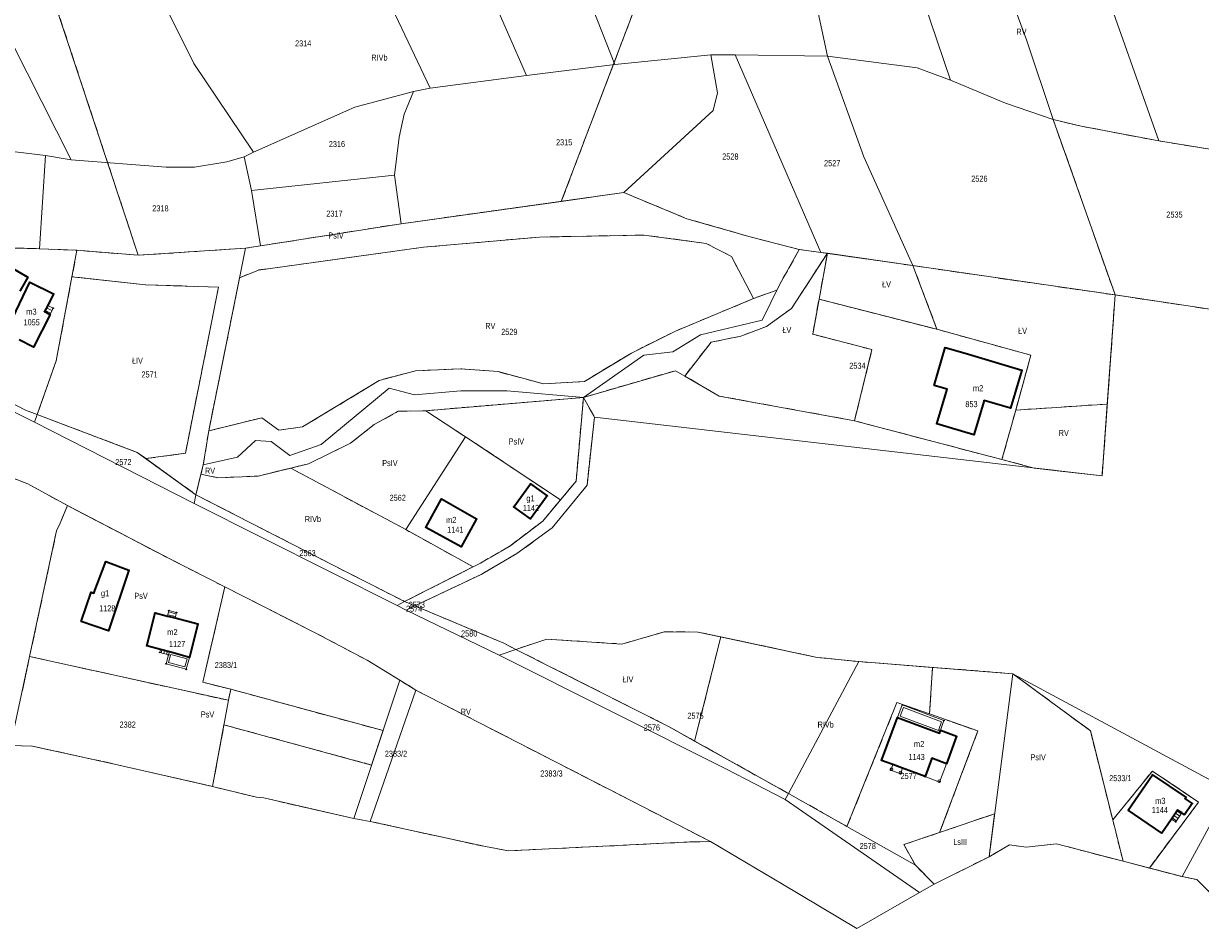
# Model space of a CAD drawing. Header units: metres. Extents: x 7496145 to 7500200, y 5498500 to 5502080.
# Tile 26 of 202: x 7498122 to 7498414, y 5498675 to 5498899. Entities that reach past the tile are written whole.
import ezdxf
from ezdxf.enums import TextEntityAlignment as Align

# ---------------------------------------------------------------- set-up
doc = ezdxf.new("R2010")
doc.units = ezdxf.units.M
doc.header["$MEASUREMENT"] = 0
for name, pattern in [('2.25_0.75', [3, 2.25, -0.75]), ('219-1000', [0]), ('egug-1000', [0])]:
    doc.linetypes.add(name, pattern=pattern)
doc.layers.get('0').update_dxf_attribs({"color": 2, "linetype": 'CONTINUOUS', "lineweight": 5})
for name, color, linetype in [('209-oznaczenie konturu klasyfikacyjnego', 7, 'CONTINUOUS'), ('211-numer działki ewidencyjnej', 7, 'CONTINUOUS'), ('217-kontur klasyfikacyjny', 7, 'CONTINUOUS'), ('218-kontur użytku gruntowego', 7, 'CONTINUOUS'), ('219-działka ewidencyjna', 7, 'CONTINUOUS'), ('311-podpora', 7, 'CONTINUOUS'), ('312-budynek ewidencyjny', 7, 'CONTINUOUS'), ('312-oznaczenie budynku ewidencyjnego', 7, 'CONTINUOUS'), ('312-oznaczenie budynku ewidencyjnego-Atr117', 7, 'CONTINUOUS'), ('352-schody', 7, 'CONTINUOUS'), ('inny obiekt trwale związany z budynkiem (powierzchnia)', 7, 'CONTINUOUS'), ('Punkt budynku', 7, 'CONTINUOUS'), ('taras', 7, 'CONTINUOUS')]:
    doc.layers.add(name, color=color, linetype=linetype)
doc.styles.get("Standard").update_dxf_attribs({"font": 'Working1250', "width": 0.75})

# ---------------------------------------------------------------- blocks, each defined once
blk = doc.blocks.new('PUNKTBUD')
at = {"color": 0}
blk.add_circle((0, 0), 0.09, dxfattribs=at)
blk = doc.blocks.new('311')
at = {"color": 0, "linetype": 'Continuous', "lineweight": 0}
blk.add_circle((0, 0), 0.35, dxfattribs=at)

msp = doc.modelspace()

# ---------------------------------------------------------------- linework, layer by layer
at = {"layer": '217-kontur klasyfikacyjny', "color": 3, "linetype": '2.25_0.75', "lineweight": 18, "flags": 128}
for points in [[(7498286.03, 5498935.99), (7498255.18, 5498854.84)], [(7498128.17, 5498908.73), (7498150.35, 5498841.46)], [(7498377.05, 5498875.1), (7498392.39, 5498831.63)], [(7498383.95, 5498873.48), (7498377.05, 5498875.1)], [(7498403.21, 5498869.81), (7498383.95, 5498873.48)], [(7498426.53, 5498866.04), (7498403.21, 5498869.81)], [(7498270.65, 5498857), (7498255.18, 5498854.84)], [(7498286.29, 5498850.54), (7498270.65, 5498857)], [(7498255.18, 5498854.84), (7498215.51, 5498849.3)], [(7498301.95, 5498846.04), (7498286.29, 5498850.54)], [(7498215.51, 5498849.3), (7498180.65, 5498843.8)], [(7498249.77, 5498845.99), (7498221.03, 5498843.45)], [(7498275.64, 5498846.48), (7498249.77, 5498845.99)], [(7498291.09, 5498844.41), (7498275.64, 5498846.48)], [(7498297.3, 5498841.17), (7498291.09, 5498844.41)], [(7498314.13, 5498842.89), (7498301.95, 5498846.04)], [(7498107.85, 5498843.61), (7498125.86, 5498843.1)], [(7498125.86, 5498843.1), (7498135.17, 5498842.71)], [(7498135.17, 5498842.71), (7498133.95, 5498836.15)], [(7498150.35, 5498841.46), (7498135.17, 5498842.71)], [(7498176.95, 5498843.23), (7498150.35, 5498841.46)], [(7498180.65, 5498843.8), (7498176.95, 5498843.23)], [(7498221.03, 5498843.45), (7498180.15, 5498837.82)], [(7498302.82, 5498830.75), (7498297.3, 5498841.17)], [(7498314.13, 5498842.89), (7498309.25, 5498834.18)], [(7498312.22, 5498828.31), (7498321.1, 5498841.96)], [(7498319.44, 5498842.2), (7498314.13, 5498842.89)], [(7498319.03, 5498830.6), (7498321.1, 5498841.96)], [(7498321.1, 5498841.96), (7498319.44, 5498842.2)], [(7498342.3, 5498838.9), (7498321.1, 5498841.96)], [(7498348.24, 5498823.13), (7498342.3, 5498838.9)], [(7498392.39, 5498831.63), (7498342.3, 5498838.9)], [(7498133.95, 5498836.15), (7498130.06, 5498815.33)], [(7498152.18, 5498834.18), (7498133.95, 5498836.15)], [(7498175.48, 5498835.92), (7498167.83, 5498797.95)], [(7498180.15, 5498837.82), (7498175.48, 5498835.92)], [(7498170.25, 5498833.54), (7498152.18, 5498834.18)], [(7498162.04, 5498792.41), (7498170.25, 5498833.54)], [(7498308.59, 5498832.84), (7498302.82, 5498830.75)], [(7498309.25, 5498834.18), (7498308.59, 5498832.84)], [(7498302.82, 5498830.75), (7498283.43, 5498822.68)], [(7498317.45, 5498821.88), (7498319.03, 5498830.6)], [(7498319.03, 5498830.6), (7498348.24, 5498823.13)], [(7498392.39, 5498831.63), (7498390.44, 5498804.6)], [(7498426.35, 5498826.51), (7498392.39, 5498831.63)], [(7498306, 5498823.83), (7498312.22, 5498828.31)], [(7498299.62, 5498821.42), (7498306, 5498823.83)], [(7498283.43, 5498822.68), (7498272.54, 5498817.24)], [(7498292.29, 5498819.91), (7498299.62, 5498821.42)], [(7498332.13, 5498818.09), (7498317.45, 5498821.88)], [(7498348.24, 5498823.13), (7498371.52, 5498816.7)], [(7498285.75, 5498811.54), (7498292.29, 5498819.91)], [(7498327.81, 5498800.45), (7498332.13, 5498818.09)], [(7498130.06, 5498815.33), (7498125.36, 5498801.99)], [(7498272.54, 5498817.24), (7498260.9, 5498810.17)], [(7498371.52, 5498816.7), (7498367.75, 5498803.1)], [(7498219.08, 5498812.84), (7498210.05, 5498810.45)], [(7498230.25, 5498813.36), (7498219.08, 5498812.84)], [(7498239.52, 5498812.63), (7498230.25, 5498813.36)], [(7498250.73, 5498809.61), (7498239.52, 5498812.63)], [(7498260.64, 5498806.25), (7498283.45, 5498812.87)], [(7498283.45, 5498812.87), (7498285.75, 5498811.54)], [(7498210.05, 5498810.45), (7498191.09, 5498798.93)], [(7498260.9, 5498810.17), (7498250.73, 5498809.61)], [(7498294.28, 5498806.59), (7498285.75, 5498811.54)], [(7498221.63, 5498802.95), (7498260.64, 5498806.25)], [(7498258.85, 5498785.52), (7498260.64, 5498806.25)], [(7498260.64, 5498806.25), (7498263.39, 5498801.34)], [(7498327.81, 5498800.45), (7498294.28, 5498806.59)], [(7498367.75, 5498803.1), (7498364.35, 5498790.83)], [(7498367.75, 5498803.1), (7498390.44, 5498804.6)], [(7498390.44, 5498804.6), (7498389.16, 5498786.79)], [(7498125.36, 5498801.99), (7498150.08, 5498792.63)], [(7498181.01, 5498801.21), (7498167.83, 5498797.95)], [(7498185.22, 5498798.1), (7498181.01, 5498801.21)], [(7498208.82, 5498799.49), (7498214.77, 5498802.81)], [(7498214.77, 5498802.81), (7498221.63, 5498802.95)], [(7498221.63, 5498802.95), (7498231.46, 5498796.44)], [(7498263.39, 5498801.34), (7498261.58, 5498784.5)], [(7498364.35, 5498790.83), (7498327.81, 5498800.45)], [(7498167.83, 5498797.95), (7498166.45, 5498789.5)], [(7498191.09, 5498798.93), (7498185.22, 5498798.1)], [(7498202.96, 5498794.92), (7498208.82, 5498799.49)], [(7498192.54, 5498789.82), (7498202.96, 5498794.92)], [(7498231.46, 5498796.44), (7498254.98, 5498780.89)], [(7498150.08, 5498792.63), (7498152.23, 5498791.08)], [(7498152.23, 5498791.08), (7498162.04, 5498792.41)], [(7498122.99, 5498784.81), (7498111, 5498789.43)], [(7498152.23, 5498791.08), (7498164.64, 5498782.12)], [(7498166.45, 5498789.5), (7498165.9, 5498787.25)], [(7498180.11, 5498786.76), (7498188.16, 5498788.74)], [(7498188.16, 5498788.74), (7498192.54, 5498789.82)], [(7498216.62, 5498773.48), (7498188.16, 5498788.74)], [(7498372.31, 5498788.74), (7498364.35, 5498790.83)], [(7498389.16, 5498786.79), (7498372.31, 5498788.74)], [(7498164.64, 5498782.12), (7498165.9, 5498787.25)], [(7498165.9, 5498787.25), (7498170.11, 5498786.32)], [(7498170.11, 5498786.32), (7498180.11, 5498786.76)], [(7498125.53, 5498783.43), (7498122.99, 5498784.81)], [(7498132.81, 5498779.45), (7498125.53, 5498783.43)], [(7498261.58, 5498784.5), (7498252.95, 5498773.93)], [(7498254.98, 5498780.89), (7498258.85, 5498785.52)], [(7498164.64, 5498782.12), (7498202.06, 5498762.9)], [(7498250.56, 5498775.6), (7498254.98, 5498780.89)], [(7498131.03, 5498775.09), (7498132.81, 5498779.45)], [(7498135, 5498778.31), (7498132.81, 5498779.45)], [(7498158.49, 5498766.06), (7498135, 5498778.31)], [(7498130.12, 5498773.14), (7498131.03, 5498775.09)], [(7498242.32, 5498769.32), (7498250.56, 5498775.6)], [(7498252.95, 5498773.93), (7498244.13, 5498767.53)], [(7498123.46, 5498742.02), (7498130.12, 5498773.14)], [(7498233.33, 5498764.26), (7498216.62, 5498773.48)], [(7498235.12, 5498765.16), (7498242.32, 5498769.32)], [(7498171.79, 5498759.3), (7498158.49, 5498766.06)], [(7498233.33, 5498764.26), (7498235.12, 5498765.16)], [(7498244.13, 5498767.53), (7498235.34, 5498762.38)], [(7498202.06, 5498762.9), (7498207.88, 5498759.96)], [(7498216.36, 5498755.67), (7498233.33, 5498764.26)], [(7498235.34, 5498762.38), (7498218.92, 5498754.59)], [(7498207.88, 5498759.96), (7498216.36, 5498755.67)], [(7498166.38, 5498735.63), (7498171.79, 5498759.3)], [(7498194.07, 5498747.98), (7498171.79, 5498759.3)], [(7498218.92, 5498754.59), (7498240.93, 5498745.31)], [(7498207.11, 5498741.1), (7498194.07, 5498747.98)], [(7498270.17, 5498745.12), (7498280.64, 5498748.11)], [(7498280.64, 5498748.11), (7498289.06, 5498748.1)], [(7498289.06, 5498748.1), (7498294.71, 5498746.9)], [(7498240.93, 5498745.31), (7498243.92, 5498743.8)], [(7498243.92, 5498743.8), (7498251.55, 5498746.33)], [(7498251.55, 5498746.33), (7498270.17, 5498745.12)], [(7498288.19, 5498721.08), (7498294.71, 5498746.9)], [(7498294.71, 5498746.9), (7498318.55, 5498741.81)], [(7498121.65, 5498733.57), (7498123.46, 5498742.02)], [(7498130.91, 5498740.38), (7498123.46, 5498742.02)], [(7498243.92, 5498743.8), (7498281.91, 5498724.6)], [(7498172.72, 5498731.17), (7498130.91, 5498740.38)], [(7498215.18, 5498736.19), (7498207.11, 5498741.1)], [(7498318.55, 5498741.81), (7498328.9, 5498740.75)], [(7498328.9, 5498740.75), (7498347.13, 5498739.33)], [(7498346.43, 5498727.78), (7498347.13, 5498739.33)], [(7498347.13, 5498739.33), (7498367.04, 5498737.77)], [(7498219.13, 5498733.69), (7498215.18, 5498736.19)], [(7498367.04, 5498737.77), (7498386.24, 5498723.62)], [(7498173.34, 5498733.9), (7498166.38, 5498735.63)], [(7498173.34, 5498733.9), (7498172.72, 5498731.17)], [(7498211.02, 5498723.67), (7498173.34, 5498733.9)], [(7498272.75, 5498706.14), (7498219.13, 5498733.69)], [(7498325.95, 5498699.9), (7498338.33, 5498730.62)], [(7498338.33, 5498730.62), (7498346.43, 5498727.78)], [(7498346.43, 5498727.78), (7498358.39, 5498723.58)], [(7498168.78, 5498709.8), (7498171.6, 5498725.07)], [(7498171.6, 5498725.07), (7498208.19, 5498715.13)], [(7498281.91, 5498724.6), (7498288.19, 5498721.08)], [(7498208.19, 5498715.13), (7498211.02, 5498723.67)], [(7498358.39, 5498723.58), (7498348.91, 5498698.42)], [(7498386.24, 5498723.62), (7498391.79, 5498701.52)], [(7498118.73, 5498719.98), (7498124.14, 5498719.8)], [(7498124.14, 5498719.8), (7498144.45, 5498715.38)], [(7498288.19, 5498721.08), (7498311.42, 5498708.08)], [(7498144.45, 5498715.38), (7498168.78, 5498709.8)], [(7498391.79, 5498701.52), (7498401.63, 5498713.64)], [(7498401.63, 5498713.64), (7498413.06, 5498705.94)], [(7498168.78, 5498709.8), (7498179.62, 5498707.15)], [(7498179.62, 5498707.15), (7498181.48, 5498706.97)], [(7498181.48, 5498706.97), (7498203.79, 5498701.87)], [(7498311.42, 5498708.08), (7498320.07, 5498703.23)], [(7498292.13, 5498696.16), (7498272.75, 5498706.14)], [(7498413.06, 5498705.94), (7498400.86, 5498689.6)], [(7498203.79, 5498701.87), (7498206.04, 5498701.44)], [(7498206.04, 5498701.44), (7498207.81, 5498701.16)], [(7498207.81, 5498701.16), (7498236.39, 5498694.9)], [(7498320.07, 5498703.23), (7498325.95, 5498699.9)], [(7498362.53, 5498703.05), (7498348.91, 5498698.42)], [(7498361.15, 5498692.41), (7498362.53, 5498703.05)], [(7498394.36, 5498691.29), (7498391.79, 5498701.52)], [(7498348.91, 5498698.42), (7498340.02, 5498695.4)], [(7498242.11, 5498693.86), (7498287.21, 5498696.06)], [(7498287.21, 5498696.06), (7498292.13, 5498696.16)], [(7498340.02, 5498695.4), (7498342.92, 5498690.27)], [(7498361.15, 5498692.41), (7498366.18, 5498695.32)], [(7498366.18, 5498695.32), (7498370.34, 5498694.78)], [(7498370.34, 5498694.78), (7498377.89, 5498695.57)], [(7498377.89, 5498695.57), (7498394.36, 5498691.29)], [(7498236.39, 5498694.9), (7498242.11, 5498693.86)], [(7498349.18, 5498686.4), (7498361.15, 5498692.41)], [(7498342.92, 5498690.27), (7498347.55, 5498685.58)], [(7498400.86, 5498689.6), (7498408.99, 5498687.49)], [(7498408.99, 5498687.49), (7498412.62, 5498686.72)], [(7498412.62, 5498686.72), (7498418.19, 5498681.29)], [(7498347.55, 5498685.58), (7498349.18, 5498686.4)]]:
    msp.add_lwpolyline(points, dxfattribs=at)
at = {"layer": '218-kontur użytku gruntowego', "color": 3, "linetype": 'egug-1000', "lineweight": 18, "flags": 128}
for points in [[(7498286.03, 5498935.99), (7498255.18, 5498854.84)], [(7498128.17, 5498908.73), (7498150.35, 5498841.46)], [(7498377.05, 5498875.1), (7498392.39, 5498831.63)], [(7498383.95, 5498873.48), (7498377.05, 5498875.1)], [(7498403.21, 5498869.81), (7498383.95, 5498873.48)], [(7498426.53, 5498866.04), (7498403.21, 5498869.81)], [(7498270.65, 5498857), (7498255.18, 5498854.84)], [(7498286.29, 5498850.54), (7498270.65, 5498857)], [(7498255.18, 5498854.84), (7498215.51, 5498849.3)], [(7498301.95, 5498846.04), (7498286.29, 5498850.54)], [(7498215.51, 5498849.3), (7498180.65, 5498843.8)], [(7498249.77, 5498845.99), (7498221.03, 5498843.45)], [(7498275.64, 5498846.48), (7498249.77, 5498845.99)], [(7498291.09, 5498844.41), (7498275.64, 5498846.48)], [(7498297.3, 5498841.17), (7498291.09, 5498844.41)], [(7498314.13, 5498842.89), (7498301.95, 5498846.04)], [(7498107.85, 5498843.61), (7498125.86, 5498843.1)], [(7498125.86, 5498843.1), (7498135.17, 5498842.71)], [(7498135.17, 5498842.71), (7498133.95, 5498836.15)], [(7498150.35, 5498841.46), (7498135.17, 5498842.71)], [(7498176.95, 5498843.23), (7498150.35, 5498841.46)], [(7498180.65, 5498843.8), (7498176.95, 5498843.23)], [(7498221.03, 5498843.45), (7498180.15, 5498837.82)], [(7498302.82, 5498830.75), (7498297.3, 5498841.17)], [(7498314.13, 5498842.89), (7498309.25, 5498834.18)], [(7498321.1, 5498841.96), (7498312.22, 5498828.31)], [(7498319.44, 5498842.2), (7498314.13, 5498842.89)], [(7498321.1, 5498841.96), (7498319.03, 5498830.6)], [(7498321.1, 5498841.96), (7498319.44, 5498842.2)], [(7498342.3, 5498838.9), (7498321.1, 5498841.96)], [(7498342.3, 5498838.9), (7498348.24, 5498823.13)], [(7498392.39, 5498831.63), (7498342.3, 5498838.9)], [(7498133.95, 5498836.15), (7498130.06, 5498815.33)], [(7498152.18, 5498834.18), (7498133.95, 5498836.15)], [(7498175.48, 5498835.92), (7498167.83, 5498797.95)], [(7498180.15, 5498837.82), (7498175.48, 5498835.92)], [(7498170.25, 5498833.54), (7498152.18, 5498834.18)], [(7498162.04, 5498792.41), (7498170.25, 5498833.54)], [(7498308.59, 5498832.84), (7498302.82, 5498830.75)], [(7498309.25, 5498834.18), (7498308.59, 5498832.84)], [(7498302.82, 5498830.75), (7498283.43, 5498822.68)], [(7498319.03, 5498830.6), (7498317.45, 5498821.88)], [(7498348.24, 5498823.13), (7498319.03, 5498830.6)], [(7498390.44, 5498804.6), (7498392.39, 5498831.63)], [(7498392.39, 5498831.63), (7498426.35, 5498826.51)], [(7498312.22, 5498828.31), (7498306, 5498823.83)], [(7498306, 5498823.83), (7498299.62, 5498821.42)], [(7498283.43, 5498822.68), (7498272.54, 5498817.24)], [(7498299.62, 5498821.42), (7498292.29, 5498819.91)], [(7498317.45, 5498821.88), (7498332.13, 5498818.09)], [(7498348.24, 5498823.13), (7498371.52, 5498816.7)], [(7498093.84, 5498817.87), (7498122.44, 5498803.09)], [(7498292.29, 5498819.91), (7498285.75, 5498811.54)], [(7498332.13, 5498818.09), (7498327.81, 5498800.45)], [(7498130.06, 5498815.33), (7498125.36, 5498801.99)], [(7498272.54, 5498817.24), (7498260.9, 5498810.17)], [(7498371.52, 5498816.7), (7498367.75, 5498803.1)], [(7498219.08, 5498812.84), (7498210.05, 5498810.45)], [(7498230.25, 5498813.36), (7498219.08, 5498812.84)], [(7498239.52, 5498812.63), (7498230.25, 5498813.36)], [(7498250.73, 5498809.61), (7498239.52, 5498812.63)], [(7498283.45, 5498812.87), (7498260.64, 5498806.25)], [(7498285.75, 5498811.54), (7498283.45, 5498812.87)], [(7498210.05, 5498810.45), (7498191.09, 5498798.93)], [(7498260.9, 5498810.17), (7498250.73, 5498809.61)], [(7498285.75, 5498811.54), (7498294.28, 5498806.59)], [(7498260.64, 5498806.25), (7498221.63, 5498802.95)], [(7498258.85, 5498785.52), (7498260.64, 5498806.25)], [(7498260.64, 5498806.25), (7498263.39, 5498801.34)], [(7498294.28, 5498806.59), (7498327.81, 5498800.45)], [(7498122.44, 5498803.09), (7498125.36, 5498801.99)], [(7498367.75, 5498803.1), (7498364.35, 5498790.83)], [(7498390.44, 5498804.6), (7498367.75, 5498803.1)], [(7498389.16, 5498786.79), (7498390.44, 5498804.6)], [(7498125.36, 5498801.99), (7498150.08, 5498792.63)], [(7498181.01, 5498801.21), (7498167.83, 5498797.95)], [(7498185.22, 5498798.1), (7498181.01, 5498801.21)], [(7498214.77, 5498802.81), (7498208.82, 5498799.49)], [(7498221.63, 5498802.95), (7498214.77, 5498802.81)], [(7498221.63, 5498802.95), (7498231.46, 5498796.44)], [(7498263.39, 5498801.34), (7498261.58, 5498784.5)], [(7498327.81, 5498800.45), (7498364.35, 5498790.83)], [(7498167.83, 5498797.95), (7498166.45, 5498789.5)], [(7498191.09, 5498798.93), (7498185.22, 5498798.1)], [(7498208.82, 5498799.49), (7498202.96, 5498794.92)], [(7498202.96, 5498794.92), (7498192.54, 5498789.82)], [(7498216.62, 5498773.48), (7498231.46, 5498796.44)], [(7498231.46, 5498796.44), (7498254.98, 5498780.89)], [(7498150.08, 5498792.63), (7498152.23, 5498791.08)], [(7498152.23, 5498791.08), (7498162.04, 5498792.41)], [(7498122.99, 5498784.81), (7498111, 5498789.43)], [(7498152.23, 5498791.08), (7498164.64, 5498782.12)], [(7498166.45, 5498789.5), (7498165.9, 5498787.25)], [(7498180.11, 5498786.76), (7498188.16, 5498788.74)], [(7498192.54, 5498789.82), (7498188.16, 5498788.74)], [(7498188.16, 5498788.74), (7498216.62, 5498773.48)], [(7498364.35, 5498790.83), (7498372.31, 5498788.74)], [(7498372.31, 5498788.74), (7498389.16, 5498786.79)], [(7498164.64, 5498782.12), (7498165.9, 5498787.25)], [(7498165.9, 5498787.25), (7498170.11, 5498786.32)], [(7498170.11, 5498786.32), (7498180.11, 5498786.76)], [(7498125.53, 5498783.43), (7498122.99, 5498784.81)], [(7498132.81, 5498779.45), (7498125.53, 5498783.43)], [(7498261.58, 5498784.5), (7498252.95, 5498773.93)], [(7498254.98, 5498780.89), (7498258.85, 5498785.52)], [(7498164.64, 5498782.12), (7498202.06, 5498762.9)], [(7498250.56, 5498775.6), (7498254.98, 5498780.89)], [(7498132.81, 5498779.45), (7498131.03, 5498775.09)], [(7498135, 5498778.31), (7498132.81, 5498779.45)], [(7498158.49, 5498766.06), (7498135, 5498778.31)], [(7498131.03, 5498775.09), (7498130.12, 5498773.14)], [(7498242.32, 5498769.32), (7498250.56, 5498775.6)], [(7498252.95, 5498773.93), (7498244.13, 5498767.53)], [(7498130.12, 5498773.14), (7498123.46, 5498742.02)], [(7498233.33, 5498764.26), (7498216.62, 5498773.48)], [(7498235.12, 5498765.16), (7498242.32, 5498769.32)], [(7498171.79, 5498759.3), (7498158.49, 5498766.06)], [(7498233.33, 5498764.26), (7498235.12, 5498765.16)], [(7498244.13, 5498767.53), (7498235.34, 5498762.38)], [(7498202.06, 5498762.9), (7498207.88, 5498759.96)], [(7498216.36, 5498755.67), (7498233.33, 5498764.26)], [(7498235.34, 5498762.38), (7498218.92, 5498754.59)], [(7498207.88, 5498759.96), (7498216.36, 5498755.67)], [(7498171.79, 5498759.3), (7498166.38, 5498735.63)], [(7498194.07, 5498747.98), (7498171.79, 5498759.3)], [(7498218.92, 5498754.59), (7498240.93, 5498745.31)], [(7498207.11, 5498741.1), (7498194.07, 5498747.98)], [(7498280.64, 5498748.11), (7498270.17, 5498745.12)], [(7498289.06, 5498748.1), (7498280.64, 5498748.11)], [(7498294.71, 5498746.9), (7498289.06, 5498748.1)], [(7498240.93, 5498745.31), (7498243.92, 5498743.8)], [(7498251.55, 5498746.33), (7498243.92, 5498743.8)], [(7498270.17, 5498745.12), (7498251.55, 5498746.33)], [(7498294.71, 5498746.9), (7498288.19, 5498721.08)], [(7498318.55, 5498741.81), (7498294.71, 5498746.9)], [(7498123.46, 5498742.02), (7498121.65, 5498733.57)], [(7498130.91, 5498740.38), (7498123.46, 5498742.02)], [(7498243.92, 5498743.8), (7498281.91, 5498724.6)], [(7498172.72, 5498731.17), (7498130.91, 5498740.38)], [(7498215.18, 5498736.19), (7498207.11, 5498741.1)], [(7498328.9, 5498740.75), (7498318.55, 5498741.81)], [(7498347.13, 5498739.33), (7498328.9, 5498740.75)], [(7498347.13, 5498739.33), (7498346.43, 5498727.78)], [(7498367.04, 5498737.77), (7498347.13, 5498739.33)], [(7498219.13, 5498733.69), (7498215.18, 5498736.19)], [(7498386.24, 5498723.62), (7498367.04, 5498737.77)], [(7498166.38, 5498735.63), (7498173.34, 5498733.9)], [(7498173.34, 5498733.9), (7498172.72, 5498731.17)], [(7498173.34, 5498733.9), (7498211.02, 5498723.67)], [(7498272.75, 5498706.14), (7498219.13, 5498733.69)], [(7498338.33, 5498730.62), (7498325.95, 5498699.9)], [(7498346.43, 5498727.78), (7498338.33, 5498730.62)], [(7498346.43, 5498727.78), (7498358.39, 5498723.58)], [(7498171.6, 5498725.07), (7498168.78, 5498709.8)], [(7498208.19, 5498715.13), (7498171.6, 5498725.07)], [(7498281.91, 5498724.6), (7498288.19, 5498721.08)], [(7498211.02, 5498723.67), (7498208.19, 5498715.13)], [(7498358.39, 5498723.58), (7498348.91, 5498698.42)], [(7498391.79, 5498701.52), (7498386.24, 5498723.62)], [(7498118.73, 5498719.98), (7498124.14, 5498719.8)], [(7498124.14, 5498719.8), (7498144.45, 5498715.38)], [(7498288.19, 5498721.08), (7498311.42, 5498708.08)], [(7498144.45, 5498715.38), (7498168.78, 5498709.8)], [(7498401.63, 5498713.64), (7498391.79, 5498701.52)], [(7498413.06, 5498705.94), (7498401.63, 5498713.64)], [(7498168.78, 5498709.8), (7498179.62, 5498707.15)], [(7498179.62, 5498707.15), (7498181.48, 5498706.97)], [(7498181.48, 5498706.97), (7498203.79, 5498701.87)], [(7498311.42, 5498708.08), (7498320.07, 5498703.23)], [(7498292.13, 5498696.16), (7498272.75, 5498706.14)], [(7498400.86, 5498689.6), (7498413.06, 5498705.94)], [(7498203.79, 5498701.87), (7498206.04, 5498701.44)], [(7498206.04, 5498701.44), (7498207.81, 5498701.16)], [(7498207.81, 5498701.16), (7498236.39, 5498694.9)], [(7498320.07, 5498703.23), (7498325.95, 5498699.9)], [(7498362.53, 5498703.05), (7498348.91, 5498698.42)], [(7498361.15, 5498692.41), (7498362.53, 5498703.05)], [(7498391.79, 5498701.52), (7498394.36, 5498691.29)], [(7498325.95, 5498699.9), (7498342.92, 5498690.27)], [(7498348.91, 5498698.42), (7498340.02, 5498695.4)], [(7498242.11, 5498693.86), (7498287.21, 5498696.06)], [(7498287.21, 5498696.06), (7498292.13, 5498696.16)], [(7498292.13, 5498696.16), (7498309.97, 5498685.57)], [(7498340.02, 5498695.4), (7498342.92, 5498690.27)], [(7498361.15, 5498692.41), (7498366.18, 5498695.32)], [(7498366.18, 5498695.32), (7498370.34, 5498694.78)], [(7498370.34, 5498694.78), (7498377.89, 5498695.57)], [(7498377.89, 5498695.57), (7498394.36, 5498691.29)], [(7498236.39, 5498694.9), (7498242.11, 5498693.86)], [(7498349.18, 5498686.4), (7498361.15, 5498692.41)], [(7498342.92, 5498690.27), (7498347.55, 5498685.58)], [(7498394.36, 5498691.29), (7498400.86, 5498689.6)], [(7498400.86, 5498689.6), (7498408.99, 5498687.49)], [(7498408.99, 5498687.49), (7498412.62, 5498686.72)], [(7498412.62, 5498686.72), (7498418.19, 5498681.29)], [(7498309.97, 5498685.57), (7498328.41, 5498674.62)], [(7498328.41, 5498674.62), (7498343.94, 5498683.51)], [(7498343.94, 5498683.51), (7498347.55, 5498685.58)], [(7498347.55, 5498685.58), (7498349.18, 5498686.4)]]:
    msp.add_lwpolyline(points, dxfattribs=at)
at = {"layer": '219-działka ewidencyjna', "color": 3, "linetype": '219-1000', "lineweight": 18, "flags": 128}
for points in [[(7498328.41, 5498953.48), (7498351.58, 5498884.91)], [(7498373.83, 5498952.97), (7498403.21, 5498869.81)], [(7498251.13, 5498932.91), (7498268.4, 5498888.75)], [(7498227.76, 5498929.08), (7498246.54, 5498886.04)], [(7498358.26, 5498927.86), (7498370.43, 5498894.87)], [(7498203.96, 5498922.49), (7498222.68, 5498882.87)], [(7498314.33, 5498922.42), (7498321.09, 5498890.78)], [(7498164.14, 5498888.98), (7498154.9, 5498907.66)], [(7498119.23, 5498893.84), (7498133.77, 5498865.12)], [(7498370.43, 5498894.87), (7498377.05, 5498875.1)], [(7498268.4, 5498888.75), (7498292.24, 5498891.13)], [(7498298.23, 5498891.19), (7498292.24, 5498891.13)], [(7498293.9, 5498881.74), (7498292.24, 5498891.13)], [(7498298.23, 5498891.19), (7498319.44, 5498842.2)], [(7498298.23, 5498891.19), (7498321.09, 5498890.78)], [(7498321.09, 5498890.78), (7498330.11, 5498865.83)], [(7498321.09, 5498890.78), (7498343.33, 5498887.93)], [(7498164.14, 5498888.98), (7498178.9, 5498867)], [(7498246.54, 5498886.04), (7498268.4, 5498888.75)], [(7498343.33, 5498887.93), (7498351.58, 5498884.91)], [(7498222.68, 5498882.87), (7498246.54, 5498886.04)], [(7498351.58, 5498884.91), (7498365.23, 5498879.2)], [(7498204.03, 5498878.14), (7498218.55, 5498882.03)], [(7498216.25, 5498876.41), (7498218.55, 5498882.03)], [(7498218.55, 5498882.03), (7498222.68, 5498882.87)], [(7498293.9, 5498881.74), (7498292.82, 5498877.39)], [(7498365.23, 5498879.2), (7498377.05, 5498875.1)], [(7498178.9, 5498867), (7498204.03, 5498878.14)], [(7498215.01, 5498870.72), (7498216.25, 5498876.41)], [(7498270.65, 5498857), (7498292.82, 5498877.39)], [(7498392.39, 5498831.63), (7498377.05, 5498875.1)], [(7498383.95, 5498873.48), (7498377.05, 5498875.1)], [(7498383.95, 5498873.48), (7498403.21, 5498869.81)], [(7498213.84, 5498861.29), (7498215.01, 5498870.72)], [(7498109.58, 5498868.35), (7498127.42, 5498866.23)], [(7498403.21, 5498869.81), (7498426.53, 5498866.04)], [(7498125.86, 5498843.1), (7498127.42, 5498866.23)], [(7498133.77, 5498865.12), (7498127.42, 5498866.23)], [(7498157.24, 5498863.27), (7498133.77, 5498865.12)], [(7498164.34, 5498863.28), (7498172.35, 5498864.62)], [(7498172.35, 5498864.62), (7498176.61, 5498865.87)], [(7498176.61, 5498865.87), (7498178.9, 5498867)], [(7498176.61, 5498865.87), (7498178.41, 5498857.54)], [(7498342.3, 5498838.9), (7498330.11, 5498865.83)], [(7498157.24, 5498863.27), (7498164.34, 5498863.28)], [(7498178.41, 5498857.54), (7498213.84, 5498861.29)], [(7498213.84, 5498861.29), (7498215.51, 5498849.3)], [(7498178.41, 5498857.54), (7498180.65, 5498843.8)], [(7498270.65, 5498857), (7498215.51, 5498849.3)], [(7498270.65, 5498857), (7498286.29, 5498850.54)], [(7498286.29, 5498850.54), (7498301.95, 5498846.04)], [(7498180.65, 5498843.8), (7498215.51, 5498849.3)], [(7498301.95, 5498846.04), (7498314.13, 5498842.89)], [(7498107.85, 5498843.61), (7498125.86, 5498843.1)], [(7498135.17, 5498842.71), (7498125.86, 5498843.1)], [(7498130.06, 5498815.33), (7498135.17, 5498842.71)], [(7498135.17, 5498842.71), (7498150.35, 5498841.46)], [(7498150.35, 5498841.46), (7498176.95, 5498843.23)], [(7498167.83, 5498797.95), (7498176.95, 5498843.23)], [(7498176.95, 5498843.23), (7498180.65, 5498843.8)], [(7498309.25, 5498834.18), (7498314.13, 5498842.89)], [(7498319.44, 5498842.2), (7498314.13, 5498842.89)], [(7498319.44, 5498842.2), (7498342.3, 5498838.9)], [(7498342.3, 5498838.9), (7498392.39, 5498831.63)], [(7498304.9, 5498825.4), (7498309.25, 5498834.18)], [(7498392.39, 5498831.63), (7498389.16, 5498786.79)], [(7498392.39, 5498831.63), (7498426.35, 5498826.51)], [(7498289.7, 5498821.72), (7498304.9, 5498825.4)], [(7498282.82, 5498817.53), (7498289.7, 5498821.72)], [(7498093.84, 5498817.87), (7498122.44, 5498803.09)], [(7498092.8, 5498815.98), (7498124.69, 5498800.1)], [(7498125.36, 5498801.99), (7498130.06, 5498815.33)], [(7498260.64, 5498806.25), (7498275.58, 5498816.69)], [(7498275.58, 5498816.69), (7498282.82, 5498817.53)], [(7498195.69, 5498794.55), (7498212.56, 5498808.57)], [(7498212.56, 5498808.57), (7498218.83, 5498806.91)], [(7498230.28, 5498807.87), (7498218.83, 5498806.91)], [(7498230.28, 5498807.87), (7498241.78, 5498807.88)], [(7498241.78, 5498807.88), (7498260.64, 5498806.25)], [(7498258.85, 5498785.52), (7498260.64, 5498806.25)], [(7498260.64, 5498806.25), (7498263.39, 5498801.34)], [(7498122.44, 5498803.09), (7498125.36, 5498801.99)], [(7498124.69, 5498800.1), (7498125.36, 5498801.99)], [(7498125.36, 5498801.99), (7498150.08, 5498792.63)], [(7498261.58, 5498784.5), (7498263.39, 5498801.34)], [(7498263.39, 5498801.34), (7498389.16, 5498786.79)], [(7498124.69, 5498800.1), (7498164.22, 5498779.92)], [(7498166.45, 5498789.5), (7498167.83, 5498797.95)], [(7498174.96, 5498791.41), (7498179.4, 5498795.57)], [(7498179.4, 5498795.57), (7498183.3, 5498795.33)], [(7498183.3, 5498795.33), (7498187.91, 5498791.85)], [(7498195.69, 5498794.55), (7498187.91, 5498791.85)], [(7498150.08, 5498792.63), (7498164.64, 5498782.12)], [(7498174.96, 5498791.41), (7498166.45, 5498789.5)], [(7498111, 5498789.43), (7498122.99, 5498784.81)], [(7498164.64, 5498782.12), (7498166.45, 5498789.5)], [(7498122.99, 5498784.81), (7498132.81, 5498779.45)], [(7498250.56, 5498775.6), (7498258.85, 5498785.52)], [(7498261.58, 5498784.5), (7498252.95, 5498773.93)], [(7498164.22, 5498779.92), (7498164.64, 5498782.12)], [(7498164.22, 5498779.92), (7498214.47, 5498754.68)], [(7498164.64, 5498782.12), (7498202.06, 5498762.9)], [(7498131.03, 5498775.09), (7498132.81, 5498779.45)], [(7498132.81, 5498779.45), (7498158.49, 5498766.06)], [(7498130.12, 5498773.14), (7498131.03, 5498775.09)], [(7498242.32, 5498769.32), (7498250.56, 5498775.6)], [(7498244.13, 5498767.53), (7498252.95, 5498773.93)], [(7498123.46, 5498742.02), (7498130.12, 5498773.14)], [(7498235.12, 5498765.16), (7498242.32, 5498769.32)], [(7498158.49, 5498766.06), (7498194.07, 5498747.98)], [(7498216.36, 5498755.67), (7498235.12, 5498765.16)], [(7498235.34, 5498762.38), (7498244.13, 5498767.53)], [(7498202.06, 5498762.9), (7498216.36, 5498755.67)], [(7498218.92, 5498754.59), (7498235.34, 5498762.38)], [(7498214.47, 5498754.68), (7498216.36, 5498755.67)], [(7498214.47, 5498754.68), (7498216.76, 5498753.55)], [(7498216.36, 5498755.67), (7498218.92, 5498754.59)], [(7498216.76, 5498753.55), (7498218.92, 5498754.59)], [(7498216.76, 5498753.55), (7498239.8, 5498742.36)], [(7498218.92, 5498754.59), (7498240.93, 5498745.31)], [(7498194.07, 5498747.98), (7498207.11, 5498741.1)], [(7498270.17, 5498745.12), (7498280.64, 5498748.11)], [(7498280.64, 5498748.11), (7498289.06, 5498748.1)], [(7498289.06, 5498748.1), (7498318.55, 5498741.81)], [(7498240.93, 5498745.31), (7498243.92, 5498743.8)], [(7498243.92, 5498743.8), (7498251.55, 5498746.33)], [(7498251.55, 5498746.33), (7498270.17, 5498745.12)], [(7498118.73, 5498719.98), (7498123.46, 5498742.02)], [(7498123.46, 5498742.02), (7498172.72, 5498731.17)], [(7498239.8, 5498742.36), (7498243.92, 5498743.8)], [(7498239.8, 5498742.36), (7498295.97, 5498714.15)], [(7498243.92, 5498743.8), (7498281.91, 5498724.6)], [(7498207.11, 5498741.1), (7498215.18, 5498736.19)], [(7498311.42, 5498708.08), (7498328.9, 5498740.75)], [(7498318.55, 5498741.81), (7498328.9, 5498740.75)], [(7498367.04, 5498737.77), (7498328.9, 5498740.75)], [(7498203.79, 5498701.87), (7498215.18, 5498736.19)], [(7498215.18, 5498736.19), (7498219.13, 5498733.69)], [(7498361.15, 5498692.41), (7498367.04, 5498737.77)], [(7498367.04, 5498737.77), (7498420.66, 5498708.9)], [(7498207.81, 5498701.16), (7498219.13, 5498733.69)], [(7498219.13, 5498733.69), (7498272.75, 5498706.14)], [(7498168.78, 5498709.8), (7498172.72, 5498731.17)], [(7498281.91, 5498724.6), (7498311.42, 5498708.08)], [(7498124.14, 5498719.8), (7498118.73, 5498719.98)], [(7498124.14, 5498719.8), (7498144.45, 5498715.38)], [(7498168.78, 5498709.8), (7498144.45, 5498715.38)], [(7498295.97, 5498714.15), (7498310.61, 5498706.55)], [(7498168.78, 5498709.8), (7498179.62, 5498707.15)], [(7498179.62, 5498707.15), (7498181.48, 5498706.97)], [(7498203.79, 5498701.87), (7498181.48, 5498706.97)], [(7498310.61, 5498706.55), (7498311.42, 5498708.08)], [(7498311.42, 5498708.08), (7498320.07, 5498703.23)], [(7498408.99, 5498687.49), (7498420.66, 5498708.9)], [(7498292.13, 5498696.16), (7498272.75, 5498706.14)], [(7498343.94, 5498683.51), (7498310.61, 5498706.55)], [(7498206.04, 5498701.44), (7498203.79, 5498701.87)], [(7498206.04, 5498701.44), (7498207.81, 5498701.16)], [(7498236.39, 5498694.9), (7498207.81, 5498701.16)], [(7498320.07, 5498703.23), (7498342.92, 5498690.27)], [(7498287.21, 5498696.06), (7498242.11, 5498693.86)], [(7498292.13, 5498696.16), (7498287.21, 5498696.06)], [(7498309.97, 5498685.57), (7498292.13, 5498696.16)], [(7498366.18, 5498695.32), (7498361.15, 5498692.41)], [(7498366.18, 5498695.32), (7498370.34, 5498694.78)], [(7498377.89, 5498695.57), (7498370.34, 5498694.78)], [(7498408.99, 5498687.49), (7498377.89, 5498695.57)], [(7498242.11, 5498693.86), (7498236.39, 5498694.9)], [(7498361.15, 5498692.41), (7498349.18, 5498686.4)], [(7498347.55, 5498685.58), (7498342.92, 5498690.27)], [(7498412.62, 5498686.72), (7498408.99, 5498687.49)], [(7498418.19, 5498681.29), (7498412.62, 5498686.72)], [(7498328.41, 5498674.62), (7498309.97, 5498685.57)], [(7498328.41, 5498674.62), (7498343.94, 5498683.51)], [(7498347.55, 5498685.58), (7498343.94, 5498683.51)], [(7498347.55, 5498685.58), (7498349.18, 5498686.4)]]:
    msp.add_lwpolyline(points, dxfattribs=at)
at = {"layer": '312-budynek ewidencyjny', "color": 7, "linetype": 'Continuous', "lineweight": 35, "flags": 128}
for points in [[(7498112.72, 5498841.97), (7498122.98, 5498836.02)], [(7498122.98, 5498836.02), (7498121, 5498832.56)], [(7498118.41, 5498824.03), (7498123.52, 5498834.8)], [(7498123.52, 5498834.8), (7498129.37, 5498831.94)], [(7498129.37, 5498831.94), (7498127.93, 5498829.06)], [(7498128.51, 5498826.83), (7498124.44, 5498818.69)], [(7498127.93, 5498829.06), (7498127.15, 5498827.51)], [(7498127.15, 5498827.51), (7498128.51, 5498826.83)], [(7498124.44, 5498818.69), (7498120.86, 5498820.49)], [(7498347.58, 5498809.21), (7498350.25, 5498818.58)], [(7498350.25, 5498818.58), (7498355.2, 5498817.18)], [(7498355.2, 5498817.18), (7498369.29, 5498813.02)], [(7498369.29, 5498813.02), (7498366.49, 5498803.55)], [(7498350.73, 5498808.28), (7498347.58, 5498809.21)], [(7498348.2, 5498799.7), (7498350.73, 5498808.28)], [(7498359.92, 5498805.49), (7498357.4, 5498796.98)], [(7498366.49, 5498803.55), (7498359.92, 5498805.49)], [(7498357.4, 5498796.98), (7498348.2, 5498799.7)], [(7498243.42, 5498779.14), (7498247.56, 5498784.82)], [(7498247.56, 5498784.82), (7498251.67, 5498781.82)], [(7498221.59, 5498774.03), (7498225.5, 5498781.07)], [(7498225.5, 5498781.07), (7498234.2, 5498776.15)], [(7498251.67, 5498781.82), (7498247.53, 5498776.14)], [(7498247.53, 5498776.14), (7498243.42, 5498779.14)], [(7498230.33, 5498769.21), (7498221.59, 5498774.03)], [(7498234.2, 5498776.15), (7498230.33, 5498769.21)], [(7498139.37, 5498757.72), (7498142.33, 5498765.57)], [(7498142.33, 5498765.57), (7498148.04, 5498763.42)], [(7498148.04, 5498763.42), (7498143, 5498748.36)], [(7498136.26, 5498750.69), (7498138.7, 5498757.97)], [(7498138.7, 5498757.97), (7498139.37, 5498757.72)], [(7498143, 5498748.36), (7498136.26, 5498750.69)], [(7498152.5, 5498744.68), (7498154.54, 5498752.84)], [(7498154.54, 5498752.84), (7498157.63, 5498752.05)], [(7498157.63, 5498752.05), (7498159.5, 5498751.58)], [(7498159.5, 5498751.58), (7498165.15, 5498750.14)], [(7498165.15, 5498750.14), (7498163.06, 5498741.82)], [(7498155.88, 5498743.76), (7498152.5, 5498744.68)], [(7498158.08, 5498743.17), (7498155.88, 5498743.76)], [(7498163.06, 5498741.82), (7498158.08, 5498743.17)], [(7498334.52, 5498716.28), (7498338.5, 5498726.94)], [(7498338.5, 5498726.94), (7498348.9, 5498723.02)], [(7498348.9, 5498723.02), (7498349.14, 5498723.74)], [(7498349.14, 5498723.74), (7498353.11, 5498722.25)], [(7498353.11, 5498722.25), (7498350.57, 5498715.45)], [(7498337.29, 5498715.25), (7498334.52, 5498716.28)], [(7498346.98, 5498716.79), (7498345.34, 5498712.25)], [(7498350.57, 5498715.45), (7498346.98, 5498716.79)], [(7498339.72, 5498714.34), (7498337.29, 5498715.25)], [(7498345.34, 5498712.25), (7498339.72, 5498714.34)], [(7498395.65, 5498703.94), (7498401.67, 5498712.74)], [(7498401.67, 5498712.74), (7498409.95, 5498707.08)], [(7498409.95, 5498707.08), (7498409.74, 5498706.78)], [(7498403.94, 5498698.28), (7498395.65, 5498703.94)], [(7498407.83, 5498703.98), (7498406.31, 5498701.75)], [(7498408.9, 5498703.25), (7498407.83, 5498703.98)], [(7498411.48, 5498705.59), (7498409.54, 5498702.81)], [(7498409.74, 5498706.78), (7498411.48, 5498705.59)], [(7498406.31, 5498701.75), (7498403.94, 5498698.28)], [(7498409.54, 5498702.81), (7498408.9, 5498703.25)]]:
    msp.add_lwpolyline(points, dxfattribs=at)
at = {"layer": '352-schody', "color": 7, "linetype": 'Continuous', "lineweight": 18, "flags": 128}
for points in [[(7498127.15, 5498827.51), (7498127.93, 5498829.06), (7498129.28, 5498828.38), (7498128.51, 5498826.83)], [(7498127.15, 5498827.51), (7498127.93, 5498829.06), (7498129.28, 5498828.38), (7498128.51, 5498826.83)], [(7498157.63, 5498752.05), (7498157.96, 5498753.4), (7498159.84, 5498752.94), (7498159.5, 5498751.58)], [(7498157.63, 5498752.05), (7498157.96, 5498753.4), (7498159.84, 5498752.94), (7498159.5, 5498751.58)], [(7498155.88, 5498743.76), (7498158.08, 5498743.17), (7498157.88, 5498742.46), (7498155.68, 5498743.05)], [(7498155.88, 5498743.76), (7498158.08, 5498743.17), (7498157.88, 5498742.46), (7498155.68, 5498743.05)], [(7498406.31, 5498701.75), (7498407.83, 5498703.98), (7498408.9, 5498703.25), (7498407.38, 5498701.02)], [(7498406.31, 5498701.75), (7498407.83, 5498703.98), (7498408.9, 5498703.25), (7498407.38, 5498701.02)]]:
    msp.add_lwpolyline(points, close=True, dxfattribs=at)
for points in [[(7498128.66, 5498827.14), (7498127.31, 5498827.82)], [(7498128.97, 5498827.77), (7498127.62, 5498828.45)], [(7498159.59, 5498751.93), (7498157.71, 5498752.39)], [(7498159.76, 5498752.61), (7498157.88, 5498753.07)], [(7498156.03, 5498742.96), (7498156.22, 5498743.67)], [(7498156.7, 5498742.78), (7498156.89, 5498743.49)], [(7498157.38, 5498742.59), (7498157.57, 5498743.31)], [(7498407.58, 5498701.31), (7498406.51, 5498702.04)], [(7498407.97, 5498701.89), (7498406.9, 5498702.62)], [(7498408.37, 5498702.47), (7498407.3, 5498703.2)], [(7498408.76, 5498703.04), (7498407.69, 5498703.77)]]:
    msp.add_lwpolyline(points, dxfattribs=at)
at = {"layer": 'inny obiekt trwale związany z budynkiem (powierzchnia)', "color": 7, "linetype": 'Continuous', "lineweight": 18, "flags": 128}
for points in [[(7498345.34, 5498712.25), (7498346.98, 5498716.79), (7498350.57, 5498715.45), (7498348.88, 5498710.92)], [(7498337.29, 5498715.25), (7498339.72, 5498714.34), (7498339.2, 5498712.94), (7498336.78, 5498713.85)]]:
    msp.add_lwpolyline(points, close=True, dxfattribs=at)
at = {"layer": 'taras', "color": 0, "lineweight": 18}
for p, q in [((7498157.27, 5498740.2), (7498157.88, 5498742.46)), ((7498157.88, 5498742.46), (7498158.08, 5498743.17)), ((7498157.88, 5498740.55), (7498158.36, 5498742.33)), ((7498158.08, 5498743.17), (7498163.06, 5498741.82)), ((7498158.36, 5498742.33), (7498158.43, 5498742.56)), ((7498158.43, 5498742.56), (7498162.45, 5498741.47)), ((7498163.06, 5498741.82), (7498162.25, 5498738.85)), ((7498162.25, 5498738.85), (7498157.27, 5498740.2)), ((7498161.9, 5498739.46), (7498157.88, 5498740.55)), ((7498162.45, 5498741.47), (7498161.9, 5498739.46)), ((7498338.5, 5498726.94), (7498339.66, 5498730.05)), ((7498339.14, 5498727.23), (7498339.95, 5498729.41)), ((7498339.66, 5498730.05), (7498349.97, 5498726.17)), ((7498339.95, 5498729.41), (7498349.34, 5498725.87)), ((7498348.9, 5498723.02), (7498338.5, 5498726.94)), ((7498348.59, 5498723.67), (7498339.14, 5498727.23)), ((7498349.34, 5498725.87), (7498348.67, 5498723.9)), ((7498349.97, 5498726.17), (7498349.14, 5498723.74)), ((7498348.67, 5498723.9), (7498348.59, 5498723.67)), ((7498349.14, 5498723.74), (7498348.9, 5498723.02))]:
    msp.add_line(p, q, dxfattribs=at)

# ---------------------------------------------------------------- block references
at = {"layer": '311-podpora', "color": 7, "linetype": 'Continuous', "lineweight": 18}
for p in [(7498336.99, 5498714.09), (7498339.19, 5498713.24), (7498348.8, 5498711.13)]:
    msp.add_blockref('311', p, dxfattribs=at)
at = {"layer": 'Punkt budynku', "color": 5, "linetype": 'Continuous', "lineweight": 13}
for p in [(7498122.98, 5498836.02), (7498123.52, 5498834.8), (7498129.37, 5498831.94), (7498127.15, 5498827.51), (7498127.93, 5498829.06), (7498128.51, 5498826.83), (7498129.28, 5498828.38), (7498124.44, 5498818.69), (7498350.25, 5498818.58), (7498355.2, 5498817.18), (7498369.29, 5498813.02), (7498347.58, 5498809.21), (7498350.73, 5498808.28), (7498359.92, 5498805.49), (7498366.49, 5498803.55), (7498348.2, 5498799.7), (7498357.4, 5498796.98), (7498247.56, 5498784.82), (7498225.5, 5498781.07), (7498251.67, 5498781.82), (7498243.42, 5498779.14), (7498221.59, 5498774.03), (7498234.2, 5498776.15), (7498247.53, 5498776.14), (7498230.33, 5498769.21), (7498142.33, 5498765.57), (7498148.04, 5498763.42), (7498138.7, 5498757.97), (7498139.37, 5498757.72), (7498157.96, 5498753.4), (7498136.26, 5498750.69), (7498154.54, 5498752.84), (7498157.63, 5498752.05), (7498159.5, 5498751.58), (7498159.84, 5498752.94), (7498143, 5498748.36), (7498165.15, 5498750.14), (7498152.5, 5498744.68), (7498155.68, 5498743.05), (7498155.88, 5498743.76), (7498157.88, 5498742.46), (7498158.08, 5498743.17), (7498163.06, 5498741.82), (7498157.27, 5498740.2), (7498162.25, 5498738.85), (7498339.66, 5498730.05), (7498338.5, 5498726.94), (7498349.97, 5498726.17), (7498348.9, 5498723.02), (7498349.14, 5498723.74), (7498353.11, 5498722.25), (7498334.52, 5498716.28), (7498346.98, 5498716.79), (7498336.78, 5498713.85), (7498337.29, 5498715.25), (7498339.2, 5498712.94), (7498339.72, 5498714.34), (7498350.57, 5498715.45), (7498401.67, 5498712.74), (7498345.34, 5498712.25), (7498348.88, 5498710.92), (7498409.74, 5498706.78), (7498409.95, 5498707.08), (7498395.65, 5498703.94), (7498407.83, 5498703.98), (7498411.48, 5498705.59), (7498406.31, 5498701.75), (7498407.38, 5498701.02), (7498408.9, 5498703.25), (7498409.54, 5498702.81), (7498403.94, 5498698.28)]:
    msp.add_blockref('PUNKTBUD', p, dxfattribs=at)

# ---------------------------------------------------------------- texts
at = {"layer": '209-oznaczenie konturu klasyfikacyjnego', "color": 3, "linetype": 'Continuous', "lineweight": 18, "width": 0.79}
for s, p in [('RV', (7498367.92, 5498896.12)), ('RIVb', (7498208.1, 5498889.73)), ('PsIV', (7498197.45, 5498845.62)), ('ŁV', (7498334.64, 5498833.55)), ('RV', (7498236.33, 5498823.22)), ('ŁV', (7498309.94, 5498822.21)), ('ŁV', (7498368.35, 5498822)), ('ŁIV', (7498148.81, 5498814.62)), ('RV', (7498378.4, 5498796.7)), ('PsIV', (7498242.14, 5498794.57)), ('RV', (7498166.9, 5498787.32)), ('PsIV', (7498210.81, 5498789.22)), ('RIVb', (7498191.63, 5498775.35)), ('PsV', (7498149.4, 5498756.31)), ('ŁIV', (7498270.32, 5498735.6)), ('PsV', (7498165.88, 5498726.91)), ('RV', (7498230.26, 5498727.58)), ('RIVb', (7498318.66, 5498724.4)), ('PsIV', (7498371.4, 5498716.31)), ('LsIII', (7498352.28, 5498695.32))]:
    msp.add_text(s, height=1.5, dxfattribs=at).set_placement(p)
at = {"layer": '211-numer działki ewidencyjnej', "color": 3, "linetype": 'Continuous', "lineweight": 18, "width": 0.79}
for s, p in [('2314', (7498189.23, 5498894.75)), ('2315', (7498253.87, 5498870.22)), ('2316', (7498197.58, 5498869.79)), ('2528', (7498295.05, 5498866.7)), ('2527', (7498320.27, 5498865.05)), ('2526', (7498356.74, 5498861.21)), ('2318', (7498153.85, 5498853.85)), ('2317', (7498196.96, 5498852.55)), ('2529', (7498240.29, 5498823.25)), ('2534', (7498326.52, 5498814.84)), ('2571', (7498151.16, 5498812.68)), ('2572', (7498144.67, 5498790.96)), ('2562', (7498212.64, 5498782.12)), ('2563', (7498190.29, 5498768.4)), ('2574', (7498216.7, 5498754.61)), ('2573', (7498217.36, 5498755.59)), ('2580', (7498230.34, 5498748.48)), ('2383/1', (7498169.32, 5498740.66)), ('2575', (7498286.41, 5498728.1)), ('2382', (7498145.73, 5498725.91)), ('2576', (7498275.61, 5498725.18)), ('2383/2', (7498211.46, 5498718.68)), ('2383/3', (7498249.97, 5498713.78)), ('2577', (7498339.23, 5498713.17)), ('2533/1', (7498390.91, 5498712.63)), ('2578', (7498329.08, 5498695.8))]:
    msp.add_text(s, height=1.5, dxfattribs=at).set_placement(p, align=Align.TOP_LEFT)
msp.add_text('2535', height=1.5, dxfattribs=at).set_placement((7498405.07, 5498850.81))
at = {"layer": '312-oznaczenie budynku ewidencyjnego', "color": 7, "linetype": 'Continuous', "lineweight": 18, "width": 0.79}
for s, p in [('1055', (7498121.95, 5498825.61)), ('853', (7498355.28, 5498805.33)), ('1142', (7498245.64, 5498779.61)), ('1141', (7498226.91, 5498774.21)), ('1128', (7498140.68, 5498754.72)), ('1127', (7498157.98, 5498745.87)), ('1143', (7498341.19, 5498717.88)), ('1144', (7498401.44, 5498704.75))]:
    msp.add_text(s, height=1.5, dxfattribs=at).set_placement(p, align=Align.TOP_LEFT)
at = {"layer": '312-oznaczenie budynku ewidencyjnego-Atr117', "color": 7, "width": 0.9}
for s, p in [('m3', (7498123.89, 5498826.75)), ('m2', (7498358.44, 5498807.78)), ('g1', (7498247.55, 5498780.48)), ('m2', (7498227.9, 5498775.14)), ('g1', (7498142.15, 5498756.97)), ('m2', (7498158.83, 5498747.33)), ('m2', (7498343.82, 5498719.6)), ('m3', (7498403.57, 5498705.51))]:
    msp.add_text(s, height=1.5, dxfattribs=at).set_placement(p, align=Align.CENTER)

doc.saveas('drawing.dxf')
